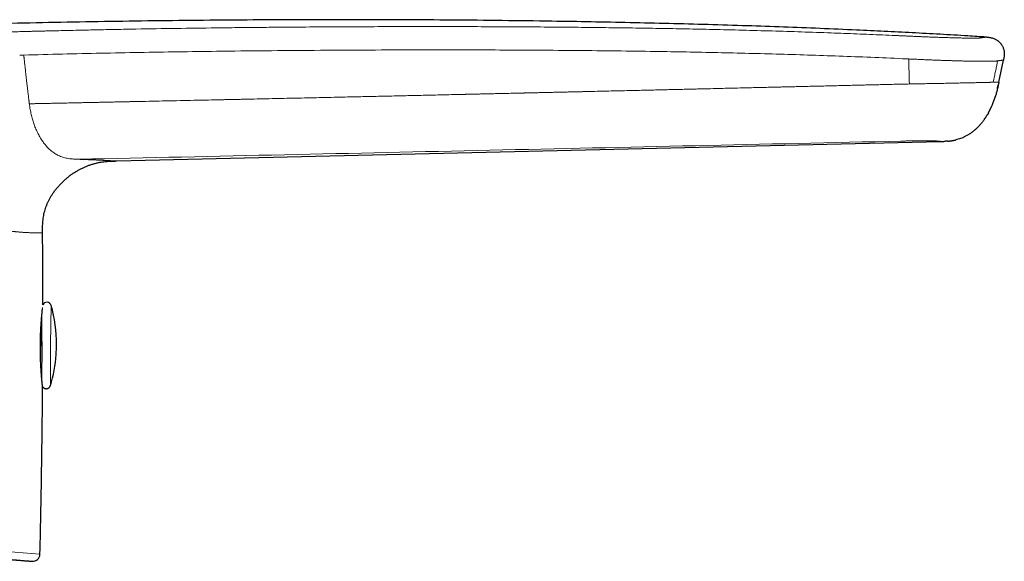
# Model space of a CAD drawing. Header units: millimetres. Extents: x 8 to 761, y 12 to 733.
# Tile 99 of 99: x 680 to 747, y 642 to 679. Entities that reach past the tile are written whole.
import ezdxf

# ---------------------------------------------------------------- set-up
doc = ezdxf.new("R2010")
doc.units = ezdxf.units.MM

msp = doc.modelspace()

# ---------------------------------------------------------------- linework, layer by layer
at = {"color": 252, "linetype": 'Continuous', "lineweight": 0}
for p, q in [((746.196, 678.145), (746.205, 678.145)), ((740.839, 676.642), (740.679, 676.649)), ((743.541, 670.981), (743.525, 670.98)), ((685.24, 669.535), (685.441, 669.564)), ((685.647, 669.585), (685.654, 669.586)), ((681.766, 656.973), (681.796, 659.671)), ((681.763, 656.743), (681.766, 656.973)), ((657.803, 644.421), (681.037, 642.533))]:
    msp.add_line(p, q, dxfattribs=at)
at = {"color": 7, "linetype": 'Continuous', "lineweight": 30}
for p, q in [((746.205, 678.145), (746.198, 678.145)), ((747.039, 675.049), (747.357, 676.568)), ((746.995, 674.838), (746.995, 674.839)), ((746.317, 672.92), (746.251, 672.809)), ((746.317, 672.92), (746.318, 672.922)), ((686.323, 669.616), (743.032, 670.958)), ((743.042, 670.959), (743.03, 670.958)), ((685.24, 669.535), (685.249, 669.537)), ((685.625, 669.584), (685.655, 669.586)), ((681.154, 654.688), (681.177, 656.784)), ((681.216, 654.043), (681.214, 654.075))]:
    msp.add_line(p, q, dxfattribs=at)
for centre, radius, start, end in [((681.509, 659.584), 0.3, 16.79715, 157.18881), ((673.18, 657.07), 9, 359.35556, 16.79715), ((435.51, 656.389), 245.667, 0.07708, 0.60193), ((404.307, 656.298), 276.871, 0.10061, 0.55787), ((673.18, 657.07), 9, 354.9895, 359.35556), ((673.162, 656.82), 9, 342.71297, 356.60859), ((633.906, 654.957), 47.271, 359.39607, 359.62883), ((680.537, 642.545), 0.5, 265.35566, 358.63723)]:
    msp.add_arc(centre, radius, start, end, dxfattribs=at)
at = {"color": 252, "linetype": 'Continuous', "lineweight": 0}
msp.add_arc((567.977, 655.843), 113.791, 359.145, 0.45313, dxfattribs=at)
at = {"color": 7, "linetype": 'Continuous', "lineweight": 30}
for points, knots in [([(746.17, 678.146), (745.748, 678.173), (744.688, 678.241), (742.988, 678.34), (741.072, 678.445), (739.155, 678.542), (737.04, 678.641), (734.728, 678.741), (732.219, 678.838), (729.652, 678.927), (727.024, 679.007), (724.338, 679.079), (721.651, 679.141), (718.965, 679.194), (716.031, 679.243), (712.851, 679.286), (709.423, 679.319), (705.997, 679.339), (702.571, 679.348), (699.146, 679.344), (695.722, 679.329), (692.301, 679.302), (688.884, 679.264), (685.47, 679.213), (682.056, 679.152), (678.645, 679.078), (675.255, 678.993), (671.884, 678.896), (668.53, 678.789), (665.171, 678.671), (661.786, 678.54), (658.379, 678.397), (654.951, 678.242), (651.527, 678.074), (648.106, 677.895), (644.689, 677.703), (641.495, 677.514), (639.44, 677.383), (638.524, 677.325)], [0, 0, 0, 0, 0.011777, 0.029585, 0.047412, 0.065238, 0.083055, 0.106374, 0.129682, 0.152982, 0.177938, 0.202888, 0.227836, 0.252783, 0.277731, 0.309552, 0.341372, 0.373187, 0.404994, 0.43679, 0.468577, 0.500356, 0.532062, 0.563766, 0.595464, 0.627144, 0.658802, 0.689906, 0.721066, 0.752278, 0.783518, 0.8154, 0.847263, 0.879092, 0.91089, 0.942663, 0.974417, 1, 1, 1, 1]), ([(746.196, 678.145), (746.188, 678.146), (746.179, 678.146), (746.167, 678.147), (746.166, 678.147)], [0, 0, 0, 0, 0.908067, 1, 1, 1, 1]), ([(746.205, 678.145), (746.232, 678.143), (746.298, 678.139), (746.402, 678.128), (746.516, 678.107), (746.629, 678.077), (746.732, 678.039), (746.824, 677.994), (746.907, 677.944), (746.986, 677.886), (747.059, 677.823), (747.126, 677.753), (747.187, 677.678), (747.242, 677.598), (747.29, 677.513), (747.33, 677.425), (747.363, 677.334), (747.388, 677.24), (747.405, 677.138), (747.414, 677.029), (747.412, 676.913), (747.4, 676.797), (747.381, 676.682), (747.365, 676.606), (747.357, 676.568)], [0, 0, 0, 0, 0.035461, 0.086235, 0.137017, 0.187791, 0.238514, 0.280797, 0.323102, 0.365413, 0.407718, 0.450027, 0.492339, 0.534651, 0.576958, 0.619262, 0.661569, 0.703874, 0.746164, 0.796901, 0.847675, 0.898432, 0.949199, 1, 1, 1, 1]), ([(747.039, 675.049), (747.021, 674.964), (746.985, 674.792), (746.928, 674.536), (746.863, 674.281), (746.816, 674.11), (746.787, 674.025), (746.787, 674.023)], [0, 0, 0, 0, 0.248553, 0.4971, 0.745646, 0.994214, 1, 1, 1, 1]), ([(746.942, 674.601), (746.942, 674.603), (746.943, 674.608), (746.944, 674.614), (746.945, 674.621), (746.945, 674.628), (746.946, 674.635), (746.946, 674.643), (746.947, 674.65), (746.948, 674.658), (746.948, 674.665), (746.949, 674.672), (746.95, 674.679), (746.951, 674.684), (746.952, 674.689), (746.953, 674.691), (746.953, 674.693), (746.954, 674.695), (746.954, 674.697), (746.956, 674.702), (746.957, 674.709), (746.959, 674.716), (746.962, 674.725), (746.965, 674.735), (746.968, 674.746), (746.972, 674.757), (746.975, 674.768), (746.979, 674.779), (746.982, 674.79), (746.986, 674.802), (746.989, 674.814), (746.992, 674.826), (746.994, 674.834), (746.995, 674.839)], [0, 0, 0, 0, 0.07839, 0.150057, 0.215019, 0.273274, 0.324809, 0.369606, 0.407647, 0.438917, 0.463419, 0.477382, 0.487622, 0.494316, 0.496531, 0.497445, 0.498298, 0.499156, 0.500089, 0.502357, 0.509181, 0.519546, 0.533621, 0.558259, 0.589654, 0.627823, 0.665937, 0.709037, 0.757133, 0.81024, 0.868388, 0.93162, 1, 1, 1, 1]), ([(746.317, 672.92), (746.319, 672.924), (746.323, 672.932), (746.331, 672.946), (746.34, 672.961), (746.349, 672.978), (746.358, 672.995), (746.366, 673.011), (746.375, 673.027), (746.385, 673.046), (746.396, 673.067), (746.411, 673.096), (746.43, 673.133), (746.452, 673.177), (746.474, 673.224), (746.497, 673.272), (746.519, 673.32), (746.543, 673.375), (746.568, 673.434), (746.594, 673.496), (746.614, 673.547), (746.63, 673.589), (746.642, 673.621), (746.65, 673.642), (746.655, 673.656), (746.655, 673.658), (746.655, 673.659), (746.656, 673.66), (746.656, 673.661), (746.657, 673.663), (746.657, 673.664), (746.658, 673.666), (746.659, 673.668), (746.66, 673.67), (746.662, 673.677), (746.666, 673.686), (746.671, 673.699), (746.677, 673.715), (746.685, 673.734), (746.693, 673.756), (746.704, 673.783), (746.715, 673.814), (746.728, 673.849), (746.742, 673.887), (746.756, 673.93), (746.772, 673.975), (746.782, 674.007), (746.787, 674.024)], [0, 0, 0, 0, 0.0331528, 0.061169, 0.0841747, 0.1024595, 0.1166631, 0.1226599, 0.1317744, 0.1414932, 0.1526081, 0.1653097, 0.1887534, 0.2167162, 0.2456428, 0.27805, 0.3097658, 0.339535, 0.3865171, 0.4277617, 0.4633244, 0.493266, 0.5176707, 0.5366829, 0.5506081, 0.5602295, 0.5636201, 0.5661024, 0.5670546, 0.5678665, 0.5686093, 0.5693739, 0.5702442, 0.5712789, 0.5739641, 0.5821711, 0.5944119, 0.6107682, 0.6312599, 0.6558842, 0.6890694, 0.7276087, 0.771475, 0.8206464, 0.8751133, 0.9348852, 1, 1, 1, 1]), ([(745.403, 671.766), (745.406, 671.769), (745.412, 671.774), (745.422, 671.783), (745.431, 671.791), (745.439, 671.799), (745.448, 671.806), (745.455, 671.813), (745.462, 671.82), (745.468, 671.825), (745.474, 671.831), (745.484, 671.84), (745.497, 671.852), (745.512, 671.866), (745.54, 671.893), (745.582, 671.935), (745.639, 671.993), (745.701, 672.06), (745.767, 672.133), (745.828, 672.205), (745.883, 672.273), (745.931, 672.335), (745.977, 672.395), (746.019, 672.453), (746.059, 672.509), (746.094, 672.559), (746.123, 672.602), (746.146, 672.639), (746.169, 672.673), (746.189, 672.705), (746.207, 672.735), (746.224, 672.762), (746.239, 672.787), (746.248, 672.801), (746.252, 672.808)], [0, 0, 0, 0, 0.036396, 0.068413, 0.096047, 0.119317, 0.138276, 0.153048, 0.161548, 0.16812, 0.170859, 0.179188, 0.191162, 0.203366, 0.21793, 0.261502, 0.311124, 0.366794, 0.428374, 0.490238, 0.539725, 0.587342, 0.633094, 0.676985, 0.71902, 0.758932, 0.787456, 0.815353, 0.843206, 0.871588, 0.90103, 0.931997, 0.964882, 1, 1, 1, 1]), ([(745.403, 671.767), (745.401, 671.765), (745.351, 671.718), (745.246, 671.634), (745.088, 671.516), (744.922, 671.409), (744.75, 671.312), (744.579, 671.23), (744.408, 671.162), (744.241, 671.106), (744.127, 671.077), (744.07, 671.062)], [0, 0, 0, 0, 0.005788, 0.135185, 0.264645, 0.394082, 0.523424, 0.652684, 0.768507, 0.884395, 1, 1, 1, 1]), ([(743.028, 670.958), (743.03, 670.958), (743.034, 670.959), (743.042, 670.959), (743.053, 670.959), (743.064, 670.959), (743.075, 670.96), (743.086, 670.96), (743.097, 670.96), (743.107, 670.961), (743.116, 670.961), (743.124, 670.961), (743.132, 670.961), (743.14, 670.962), (743.148, 670.962), (743.155, 670.962), (743.163, 670.962), (743.172, 670.962), (743.183, 670.963), (743.194, 670.963), (743.205, 670.963), (743.215, 670.964), (743.226, 670.964), (743.235, 670.964), (743.244, 670.964), (743.25, 670.964), (743.253, 670.965), (743.255, 670.965)], [0, 0, 0, 0, 0.052675, 0.139179, 0.213266, 0.275021, 0.317178, 0.351056, 0.376987, 0.391657, 0.402966, 0.407813, 0.414778, 0.421807, 0.431215, 0.435934, 0.440854, 0.452315, 0.467143, 0.493274, 0.527312, 0.56956, 0.631291, 0.705174, 0.791254, 0.889538, 1, 1, 1, 1]), ([(743.525, 670.98), (743.476, 670.976), (743.385, 670.969), (743.295, 670.966), (743.255, 670.965)], [0, 0, 0, 0, 0.55029, 1, 1, 1, 1]), ([(743.525, 670.98), (743.528, 670.98), (743.534, 670.98), (743.543, 670.981), (743.552, 670.982), (743.563, 670.983), (743.574, 670.985), (743.586, 670.986), (743.599, 670.988), (743.612, 670.989), (743.625, 670.991), (743.64, 670.992), (743.655, 670.994), (743.67, 670.996), (743.683, 670.998), (743.692, 670.999), (743.704, 671), (743.718, 671.002), (743.735, 671.004), (743.757, 671.007), (743.782, 671.011), (743.807, 671.014), (743.831, 671.018), (743.854, 671.021), (743.877, 671.025), (743.9, 671.029), (743.923, 671.033), (743.948, 671.037), (743.972, 671.042), (743.995, 671.046), (744.016, 671.051), (744.037, 671.055), (744.055, 671.059), (744.065, 671.061), (744.07, 671.062)], [0, 0, 0, 0, 0.069361, 0.133353, 0.191904, 0.244965, 0.29251, 0.334532, 0.371047, 0.398515, 0.421854, 0.441158, 0.456593, 0.468484, 0.473314, 0.477582, 0.481508, 0.487366, 0.493659, 0.502753, 0.51257, 0.524063, 0.538329, 0.555934, 0.577166, 0.602172, 0.631027, 0.668758, 0.711565, 0.759423, 0.812281, 0.870064, 0.932677, 1, 1, 1, 1]), ([(685.654, 669.586), (685.657, 669.586), (685.733, 669.594), (685.883, 669.602), (686.103, 669.611), (686.249, 669.615), (686.323, 669.616)], [0, 0, 0, 0, 0.013772, 0.342518, 0.671247, 1, 1, 1, 1]), ([(681.215, 664.67), (681.215, 664.737), (681.214, 664.87), (681.215, 665.07), (681.222, 665.27), (681.236, 665.47), (681.258, 665.669), (681.291, 665.866), (681.333, 666.061), (681.386, 666.255), (681.448, 666.445), (681.519, 666.631), (681.601, 666.814), (681.691, 666.993), (681.79, 667.167), (681.896, 667.336), (682.019, 667.515), (682.161, 667.701), (682.322, 667.892), (682.493, 668.074), (682.665, 668.243), (682.839, 668.398), (683.012, 668.54), (683.192, 668.675), (683.376, 668.802), (683.565, 668.92), (683.758, 669.029), (683.953, 669.13), (684.154, 669.221), (684.359, 669.303), (684.57, 669.376), (684.785, 669.439), (685.002, 669.491), (685.155, 669.523), (685.234, 669.534), (685.24, 669.535)], [0, 0, 0, 0, 0.028933, 0.057863, 0.086794, 0.115725, 0.144648, 0.173574, 0.202503, 0.231431, 0.260353, 0.289269, 0.318179, 0.347096, 0.376027, 0.404969, 0.433912, 0.470076, 0.506232, 0.542391, 0.578552, 0.610953, 0.643354, 0.675754, 0.708156, 0.740563, 0.772392, 0.804215, 0.83603, 0.867839, 0.90023, 0.932626, 0.965027, 0.997428, 1, 1, 1, 1]), ([(685.24, 669.535), (685.243, 669.536), (685.308, 669.548), (685.437, 669.564), (685.572, 669.58), (685.644, 669.585), (685.654, 669.586)], [0, 0, 0, 0, 0.0222007, 0.4757333, 0.9292182, 1, 1, 1, 1]), ([(681.234, 659.7), (681.234, 660.184), (681.234, 661.644), (681.227, 663.3), (681.216, 664.473), (681.214, 664.67)], [0, 0, 0, 0, 0.292268, 0.880984, 1, 1, 1, 1]), ([(681.214, 654.074), (681.214, 654.076), (681.214, 654.078), (681.212, 654.096), (681.209, 654.121), (681.205, 654.154), (681.201, 654.193), (681.196, 654.24), (681.19, 654.295), (681.184, 654.357), (681.178, 654.423), (681.171, 654.489), (681.166, 654.554), (681.16, 654.617), (681.155, 654.676), (681.15, 654.733), (681.145, 654.79), (681.141, 654.848), (681.135, 654.92), (681.128, 655.007), (681.121, 655.111), (681.113, 655.233), (681.104, 655.376), (681.096, 655.54), (681.087, 655.711), (681.08, 655.888), (681.074, 656.069), (681.069, 656.254), (681.065, 656.441), (681.063, 656.631), (681.062, 656.822), (681.063, 657.013), (681.066, 657.204), (681.07, 657.393), (681.076, 657.58), (681.083, 657.763), (681.091, 657.942), (681.1, 658.116), (681.11, 658.284), (681.12, 658.445), (681.131, 658.598), (681.142, 658.736), (681.152, 658.858), (681.162, 658.967), (681.172, 659.07), (681.181, 659.165), (681.19, 659.253), (681.198, 659.327), (681.205, 659.39), (681.21, 659.431), (681.212, 659.452), (681.212, 659.457)], [0, 0, 0, 0, 0.022377, 0.043897, 0.064575, 0.084416, 0.103424, 0.121598, 0.142303, 0.161801, 0.180087, 0.197159, 0.213013, 0.226709, 0.239341, 0.250907, 0.261858, 0.272869, 0.283949, 0.301459, 0.319066, 0.336778, 0.36111, 0.38566, 0.410355, 0.435038, 0.45971, 0.484375, 0.509037, 0.533702, 0.55837, 0.583048, 0.607743, 0.632462, 0.657208, 0.681975, 0.706749, 0.731521, 0.756282, 0.781026, 0.805752, 0.830538, 0.851393, 0.87244, 0.893684, 0.915132, 0.936787, 0.958652, 0.975807, 0.994206, 1, 1, 1, 1]), ([(681.037, 642.533), (681.06, 643.567), (681.107, 645.636), (681.159, 648.739), (681.196, 651.541), (681.21, 653.31), (681.215, 654.043)], [0, 0, 0, 0, 0.269574, 0.53916, 0.808754, 1, 1, 1, 1]), ([(681.214, 654.075), (681.217, 654.07), (681.225, 654.058), (681.24, 654.039), (681.259, 654.019), (681.28, 654), (681.304, 653.982), (681.329, 653.968), (681.356, 653.955), (681.384, 653.946), (681.413, 653.938), (681.444, 653.934), (681.476, 653.933), (681.507, 653.936), (681.538, 653.941), (681.566, 653.95), (681.593, 653.961), (681.619, 653.974), (681.643, 653.989), (681.664, 654.006), (681.684, 654.024), (681.701, 654.044), (681.716, 654.064), (681.729, 654.084), (681.739, 654.103), (681.747, 654.122), (681.752, 654.136), (681.755, 654.144), (681.756, 654.147)], [0, 0, 0, 0, 0.023783, 0.063795, 0.104755, 0.146337, 0.18833, 0.2306, 0.273062, 0.315658, 0.358347, 0.405326, 0.451315, 0.496269, 0.540272, 0.583379, 0.62562, 0.667006, 0.707528, 0.747156, 0.785835, 0.823468, 0.859896, 0.894839, 0.927834, 0.958258, 0.985688, 1, 1, 1, 1]), ([(657.739, 643.895), (657.917, 643.881), (658.272, 643.852), (658.803, 643.809), (659.333, 643.766), (659.861, 643.723), (660.327, 643.685), (660.732, 643.652), (661.075, 643.625), (661.417, 643.597), (661.762, 643.569), (662.113, 643.54), (662.532, 643.506), (663.015, 643.467), (663.557, 643.423), (664.095, 643.379), (664.628, 643.336), (665.158, 643.293), (665.683, 643.25), (666.114, 643.215), (666.454, 643.188), (666.703, 643.167), (666.95, 643.147), (667.196, 643.127), (667.441, 643.107), (667.73, 643.084), (668.063, 643.057), (668.437, 643.026), (668.817, 642.996), (669.202, 642.964), (669.591, 642.933), (669.976, 642.901), (670.359, 642.87), (670.755, 642.838), (671.16, 642.805), (671.572, 642.772), (671.977, 642.739), (672.374, 642.707), (672.764, 642.675), (673.147, 642.644), (673.521, 642.613), (673.882, 642.584), (674.229, 642.556), (674.563, 642.529), (674.888, 642.502), (675.205, 642.477), (675.513, 642.452), (675.808, 642.428), (676.089, 642.405), (676.357, 642.383), (676.618, 642.362), (676.869, 642.341), (677.121, 642.321), (677.371, 642.301), (677.621, 642.28), (677.861, 642.261), (678.09, 642.242), (678.31, 642.224), (678.52, 642.207), (678.72, 642.191), (678.879, 642.178), (679.002, 642.168), (679.093, 642.161), (679.18, 642.154), (679.265, 642.147), (679.348, 642.14), (679.442, 642.132), (679.547, 642.124), (679.659, 642.115), (679.76, 642.107), (679.852, 642.099), (679.934, 642.092), (680.011, 642.086), (680.082, 642.08), (680.146, 642.075), (680.214, 642.07), (680.283, 642.064), (680.349, 642.059), (680.403, 642.054), (680.445, 642.051), (680.474, 642.049), (680.493, 642.047), (680.495, 642.047), (680.496, 642.047)], [0, 0, 0, 0, 0.014696, 0.029369, 0.044026, 0.058676, 0.073326, 0.082922, 0.092522, 0.10213, 0.111747, 0.121628, 0.131798, 0.147341, 0.162866, 0.178381, 0.193895, 0.209416, 0.224954, 0.240518, 0.248059, 0.255592, 0.263119, 0.27064, 0.278156, 0.285669, 0.297469, 0.309266, 0.321065, 0.333711, 0.346368, 0.35904, 0.371788, 0.384731, 0.399153, 0.413558, 0.427951, 0.44234, 0.456733, 0.471136, 0.485556, 0.5, 0.513732, 0.527441, 0.541132, 0.554813, 0.568487, 0.582163, 0.595063, 0.607974, 0.620901, 0.633794, 0.646481, 0.660619, 0.67474, 0.688851, 0.702958, 0.717068, 0.731187, 0.745323, 0.759481, 0.766735, 0.773982, 0.781224, 0.78846, 0.795691, 0.80292, 0.814274, 0.825626, 0.836978, 0.847118, 0.857263, 0.867417, 0.877582, 0.887505, 0.897126, 0.911833, 0.926524, 0.941206, 0.955888, 0.970576, 0.985277, 1, 1, 1, 1])]:
    msp.add_open_spline(points, degree=3, knots=knots, dxfattribs=at)
at = {"color": 252, "linetype": 'Continuous', "lineweight": 0}
for points, knots in [([(638.505, 677.325), (638.507, 677.325), (638.51, 677.325), (638.531, 677.325), (638.564, 677.325), (638.61, 677.326), (638.669, 677.326), (638.739, 677.327), (638.82, 677.328), (638.91, 677.329), (639.012, 677.33), (639.126, 677.331), (639.253, 677.332), (639.395, 677.333), (639.552, 677.335), (639.723, 677.336), (639.906, 677.337), (640.102, 677.339), (640.306, 677.34), (640.517, 677.342), (640.734, 677.343), (640.961, 677.345), (641.198, 677.346), (641.45, 677.347), (641.717, 677.349), (642.002, 677.35), (642.299, 677.351), (642.608, 677.352), (642.929, 677.353), (643.254, 677.354), (643.582, 677.355), (643.911, 677.356), (644.249, 677.356), (644.596, 677.356), (644.958, 677.356), (645.334, 677.356), (645.724, 677.356), (646.122, 677.355), (646.527, 677.355), (646.938, 677.354), (647.349, 677.353), (647.759, 677.353), (648.166, 677.352), (648.58, 677.351), (649.001, 677.35), (649.437, 677.349), (649.889, 677.349), (650.357, 677.348), (650.833, 677.348), (651.315, 677.347), (651.804, 677.347), (652.291, 677.348), (652.771, 677.348), (653.243, 677.35), (653.715, 677.351), (654.187, 677.353), (654.67, 677.356), (655.164, 677.36), (655.669, 677.365), (656.177, 677.37), (656.687, 677.377), (657.198, 677.384), (657.7, 677.393), (658.192, 677.402), (658.673, 677.412), (659.156, 677.424), (659.638, 677.436), (660.13, 677.45), (660.629, 677.465), (661.135, 677.482), (661.637, 677.5), (662.137, 677.52), (662.633, 677.541), (663.117, 677.562), (663.588, 677.585), (664.048, 677.608), (664.504, 677.632), (664.958, 677.658), (665.378, 677.682), (665.765, 677.706), (666.12, 677.729), (666.473, 677.752), (666.824, 677.776), (667.174, 677.801), (667.522, 677.826), (667.857, 677.851), (668.123, 677.872), (668.323, 677.888), (668.472, 677.899), (668.627, 677.912), (668.788, 677.925), (668.954, 677.939), (669.111, 677.952), (669.255, 677.964), (669.386, 677.974), (669.52, 677.986), (669.626, 677.995), (669.699, 678.001), (669.735, 678.004), (669.767, 678.006), (669.799, 678.009), (669.832, 678.012), (669.867, 678.015), (669.902, 678.018), (669.938, 678.021), (669.974, 678.024), (670.01, 678.027), (670.045, 678.03), (670.081, 678.033), (670.141, 678.038), (670.223, 678.044), (670.323, 678.053), (670.415, 678.06), (670.484, 678.066), (670.534, 678.07), (670.573, 678.073), (670.621, 678.077), (670.678, 678.081), (670.74, 678.086), (670.802, 678.091), (670.895, 678.098), (671.02, 678.107), (671.175, 678.119), (671.329, 678.13), (671.48, 678.141), (671.696, 678.156), (671.981, 678.175), (672.34, 678.199), (672.705, 678.222), (673.099, 678.246), (673.52, 678.271), (673.974, 678.296), (674.433, 678.321), (674.892, 678.344), (675.35, 678.367), (675.741, 678.385), (676.065, 678.4), (676.32, 678.411), (676.57, 678.421), (676.816, 678.431), (677.057, 678.441), (677.3, 678.45), (677.529, 678.458), (677.748, 678.466), (677.952, 678.473), (678.16, 678.479), (678.372, 678.486), (678.587, 678.493), (678.798, 678.499), (679.004, 678.505), (679.209, 678.511), (679.425, 678.517), (679.654, 678.523), (679.887, 678.53), (680.123, 678.536), (680.296, 678.54), (680.411, 678.543), (680.467, 678.545), (680.522, 678.546), (680.579, 678.547), (680.631, 678.549), (680.671, 678.55), (680.711, 678.551), (680.762, 678.552), (680.836, 678.554), (680.927, 678.556), (681.034, 678.559), (681.158, 678.562), (681.298, 678.565), (681.451, 678.569), (681.598, 678.572), (681.731, 678.576), (681.85, 678.578), (681.962, 678.581), (682.069, 678.584), (682.353, 678.59), (682.83, 678.601), (683.504, 678.616), (684.194, 678.631), (684.884, 678.646), (685.574, 678.66), (686.264, 678.674), (686.955, 678.687), (688.336, 678.712), (690.41, 678.745), (692.494, 678.774), (693.9, 678.791), (694.624, 678.799), (695.349, 678.807), (696.075, 678.814), (696.8, 678.821), (697.976, 678.831), (699.604, 678.844), (701.687, 678.856), (703.776, 678.865), (705.873, 678.87), (707.976, 678.872), (710.086, 678.87), (712.199, 678.863), (714.239, 678.853), (716.199, 678.839), (718.078, 678.821), (719.949, 678.8), (721.81, 678.775), (723.663, 678.746), (725.506, 678.712), (727.415, 678.672), (729.388, 678.625), (731.428, 678.569), (733.46, 678.507), (735.406, 678.44), (737.264, 678.37), (738.738, 678.309), (739.644, 678.269), (739.991, 678.254), (740.082, 678.25), (740.179, 678.245), (740.277, 678.241), (740.377, 678.236), (740.478, 678.232), (740.58, 678.227), (740.66, 678.223), (740.721, 678.221), (740.764, 678.219), (740.804, 678.217), (740.842, 678.215), (740.877, 678.213), (740.919, 678.212), (741.001, 678.208), (741.12, 678.202), (741.252, 678.196), (741.364, 678.191), (741.457, 678.187), (741.546, 678.183), (741.63, 678.18), (741.753, 678.174), (741.913, 678.167), (742.108, 678.159), (742.294, 678.152), (742.475, 678.145), (742.655, 678.139), (742.836, 678.132), (743.031, 678.126), (743.237, 678.119), (743.451, 678.113), (743.662, 678.106), (743.871, 678.101), (744.076, 678.095), (744.266, 678.091), (744.44, 678.087), (744.595, 678.083), (744.738, 678.08), (744.871, 678.078), (744.996, 678.076), (745.111, 678.075), (745.215, 678.074), (745.311, 678.074), (745.398, 678.074), (745.476, 678.075), (745.533, 678.076), (745.573, 678.077), (745.601, 678.078), (745.627, 678.079), (745.651, 678.08), (745.674, 678.081), (745.695, 678.083), (745.718, 678.084), (745.741, 678.087), (745.766, 678.089), (745.789, 678.092), (745.81, 678.094), (745.828, 678.097), (745.842, 678.099), (745.856, 678.101), (745.87, 678.104), (745.884, 678.106), (745.897, 678.108), (745.91, 678.11), (745.923, 678.112), (745.937, 678.114), (745.95, 678.116), (745.969, 678.119), (745.992, 678.122), (746.019, 678.126), (746.043, 678.129), (746.064, 678.132), (746.093, 678.136), (746.123, 678.141), (746.15, 678.144), (746.164, 678.146), (746.166, 678.146), (746.166, 678.147)], [0, 0, 0, 0, 0.004083, 0.008141, 0.012178, 0.016196, 0.020196, 0.024183, 0.027931, 0.031672, 0.035407, 0.039138, 0.042869, 0.046829, 0.050793, 0.054763, 0.058743, 0.062734, 0.066736, 0.0705, 0.074254, 0.077999, 0.081737, 0.085472, 0.08942, 0.093384, 0.097366, 0.10137, 0.105399, 0.10942, 0.1132, 0.116983, 0.120771, 0.124568, 0.128374, 0.132389, 0.136393, 0.14039, 0.144381, 0.148369, 0.152356, 0.156117, 0.159882, 0.163651, 0.167428, 0.171214, 0.175262, 0.179322, 0.183396, 0.187487, 0.191596, 0.195742, 0.199639, 0.20351, 0.207357, 0.211181, 0.214985, 0.219014, 0.223039, 0.227064, 0.231091, 0.235122, 0.239139, 0.242914, 0.246687, 0.25046, 0.254236, 0.258016, 0.262005, 0.265975, 0.26993, 0.273872, 0.277804, 0.281728, 0.285423, 0.289116, 0.292808, 0.296502, 0.3002, 0.303146, 0.306097, 0.309054, 0.312018, 0.31499, 0.317972, 0.320964, 0.323683, 0.324943, 0.326259, 0.327631, 0.329061, 0.330547, 0.332091, 0.333267, 0.334425, 0.335633, 0.336907, 0.3373, 0.33759, 0.33788, 0.33817, 0.33846, 0.338784, 0.339108, 0.339432, 0.339755, 0.340079, 0.340402, 0.340726, 0.341049, 0.342034, 0.342938, 0.343761, 0.344503, 0.34481, 0.345101, 0.345537, 0.346083, 0.34663, 0.347177, 0.347723, 0.349089, 0.350456, 0.351795, 0.353082, 0.354385, 0.357347, 0.360386, 0.363503, 0.366553, 0.370231, 0.373965, 0.377741, 0.381481, 0.385176, 0.388829, 0.390912, 0.392951, 0.394948, 0.396901, 0.398813, 0.400689, 0.402663, 0.404244, 0.405854, 0.40749, 0.409155, 0.410847, 0.412567, 0.414119, 0.415699, 0.417388, 0.419188, 0.421098, 0.42287, 0.424727, 0.425155, 0.425588, 0.426025, 0.426467, 0.426913, 0.427253, 0.42741, 0.42786, 0.42844, 0.42915, 0.429991, 0.430961, 0.432063, 0.433294, 0.434537, 0.435519, 0.436437, 0.437316, 0.438156, 0.438957, 0.443977, 0.449381, 0.454786, 0.460192, 0.4656, 0.471008, 0.476418, 0.481829, 0.503482, 0.525152, 0.53083, 0.53651, 0.542191, 0.547873, 0.553556, 0.559241, 0.575509, 0.591831, 0.608207, 0.624638, 0.641122, 0.657661, 0.674253, 0.690823, 0.705626, 0.720361, 0.735027, 0.749625, 0.764154, 0.778615, 0.79301, 0.809064, 0.825068, 0.841022, 0.856926, 0.870881, 0.884799, 0.891645, 0.892247, 0.892974, 0.893781, 0.894544, 0.895263, 0.896139, 0.896939, 0.897663, 0.898026, 0.898367, 0.898686, 0.898982, 0.899255, 0.899519, 0.899976, 0.901186, 0.902327, 0.9031, 0.903839, 0.904542, 0.905211, 0.905846, 0.907485, 0.909064, 0.910585, 0.912065, 0.913578, 0.91514, 0.916753, 0.918701, 0.920672, 0.922669, 0.924697, 0.926757, 0.928855, 0.930641, 0.932349, 0.933979, 0.935578, 0.937173, 0.938733, 0.940262, 0.941787, 0.943319, 0.944861, 0.946426, 0.947146, 0.947874, 0.948613, 0.949362, 0.950122, 0.950892, 0.951674, 0.952782, 0.953978, 0.955261, 0.956631, 0.95777, 0.958766, 0.959749, 0.960851, 0.96201, 0.963069, 0.964127, 0.965204, 0.966334, 0.967449, 0.968547, 0.971227, 0.973809, 0.976294, 0.978734, 0.981321, 0.987074, 0.9928, 0.998499, 1, 1, 1, 1]), ([(740.679, 676.649), (739.95, 676.681), (738.496, 676.746), (736.319, 676.83), (734.148, 676.905), (731.984, 676.971), (729.827, 677.03), (727.676, 677.08), (725.53, 677.123), (723.207, 677.163), (720.708, 677.198), (718.032, 677.226), (715.362, 677.246), (712.698, 677.259), (709.798, 677.266), (706.661, 677.265), (703.288, 677.256), (699.918, 677.237), (696.549, 677.21), (693.421, 677.174), (690.533, 677.134), (687.884, 677.089), (685.233, 677.038), (682.578, 676.979), (680.807, 676.934), (679.921, 676.911)], [0, 0, 0, 0, 0.036032, 0.071926, 0.107695, 0.143345, 0.178883, 0.214314, 0.249645, 0.284881, 0.329054, 0.373101, 0.417035, 0.46087, 0.504621, 0.560202, 0.615695, 0.671126, 0.726525, 0.781918, 0.825454, 0.869018, 0.912621, 0.956277, 1, 1, 1, 1]), ([(679.921, 676.911), (679.874, 676.91), (679.781, 676.908), (679.688, 676.906), (679.641, 676.904)], [0, 0, 0, 0, 0.499913, 1, 1, 1, 1]), ([(680.305, 673.554), (680.305, 673.558), (680.304, 673.567), (680.301, 673.586), (680.298, 673.614), (680.293, 673.651), (680.287, 673.698), (680.28, 673.756), (680.272, 673.823), (680.263, 673.898), (680.253, 673.981), (680.242, 674.07), (680.23, 674.17), (680.217, 674.28), (680.204, 674.393), (680.191, 674.505), (680.177, 674.618), (680.163, 674.739), (680.148, 674.869), (680.129, 675.032), (680.107, 675.224), (680.082, 675.437), (680.059, 675.64), (680.039, 675.82), (680.022, 675.975), (680.007, 676.109), (679.993, 676.233), (679.98, 676.351), (679.968, 676.464), (679.957, 676.569), (679.947, 676.66), (679.939, 676.738), (679.932, 676.801), (679.927, 676.851), (679.923, 676.886), (679.921, 676.904), (679.921, 676.911)], [0, 0, 0, 0, 0.002881, 0.008479, 0.016829, 0.027985, 0.042021, 0.05903, 0.079128, 0.102457, 0.12624, 0.152892, 0.182574, 0.215469, 0.251785, 0.282872, 0.316343, 0.352336, 0.391003, 0.432509, 0.498531, 0.56221, 0.622924, 0.680159, 0.722408, 0.762073, 0.799009, 0.833094, 0.868239, 0.89945, 0.926631, 0.949706, 0.968619, 0.983324, 0.993791, 1, 1, 1, 1]), ([(746.958, 676.511), (746.947, 676.509), (746.926, 676.506), (746.887, 676.501), (746.84, 676.497), (746.781, 676.493), (746.711, 676.489), (746.63, 676.486), (746.538, 676.483), (746.434, 676.481), (746.309, 676.48), (746.159, 676.479), (745.982, 676.479), (745.79, 676.48), (745.586, 676.482), (745.371, 676.485), (745.146, 676.489), (744.911, 676.494), (744.667, 676.499), (744.415, 676.505), (744.154, 676.513), (743.884, 676.52), (743.606, 676.529), (743.32, 676.539), (743.027, 676.549), (742.727, 676.56), (742.422, 676.572), (742.112, 676.585), (741.797, 676.599), (741.479, 676.613), (741.159, 676.627), (740.945, 676.637), (740.839, 676.642)], [0, 0, 0, 0, 0.028213, 0.056399, 0.084562, 0.112712, 0.140868, 0.168518, 0.196139, 0.223726, 0.25129, 0.287077, 0.322881, 0.358713, 0.394564, 0.430419, 0.466254, 0.502042, 0.537773, 0.573455, 0.609104, 0.644736, 0.680371, 0.716002, 0.751612, 0.787185, 0.822711, 0.858192, 0.893625, 0.929051, 0.964514, 1, 1, 1, 1]), ([(740.839, 676.642), (740.845, 676.355), (740.858, 675.78), (740.871, 675.206), (740.878, 674.919)], [0, 0, 0, 0, 0.499996, 1, 1, 1, 1]), ([(746.958, 676.511), (746.949, 676.471), (746.931, 676.387), (746.903, 676.255), (746.873, 676.112), (746.841, 675.958), (746.806, 675.794), (746.77, 675.62), (746.731, 675.436), (746.691, 675.242), (746.663, 675.109), (746.649, 675.041)], [0, 0, 0, 0, 0.082095, 0.171731, 0.26891, 0.373633, 0.4859, 0.603507, 0.728392, 0.860557, 1, 1, 1, 1]), ([(747.357, 676.568), (747.356, 676.568), (747.354, 676.568), (747.335, 676.565), (747.304, 676.561), (747.263, 676.555), (747.214, 676.548), (747.161, 676.541), (747.1, 676.532), (747.034, 676.522), (746.983, 676.515), (746.958, 676.511)], [0, 0, 0, 0, 0.125058, 0.25014, 0.375219, 0.500266, 0.600263, 0.700212, 0.80013, 0.900069, 1, 1, 1, 1]), ([(746.649, 675.041), (746.64, 675.04), (746.622, 675.04), (746.591, 675.038), (746.553, 675.037), (746.506, 675.035), (746.45, 675.033), (746.384, 675.031), (746.308, 675.028), (746.221, 675.026), (746.124, 675.023), (746.016, 675.021), (745.897, 675.018), (745.769, 675.015), (745.633, 675.013), (745.489, 675.01), (745.338, 675.007), (745.181, 675.003), (745.017, 675), (744.846, 674.996), (744.667, 674.993), (744.481, 674.989), (744.288, 674.984), (744.089, 674.98), (743.885, 674.976), (743.678, 674.971), (743.465, 674.967), (743.248, 674.962), (743.025, 674.958), (742.795, 674.954), (742.56, 674.949), (742.322, 674.945), (742.08, 674.941), (741.838, 674.936), (741.597, 674.932), (741.357, 674.928), (741.117, 674.923), (740.957, 674.92), (740.878, 674.919)], [0, 0, 0, 0, 0.024931, 0.050215, 0.075837, 0.101793, 0.128058, 0.154133, 0.180475, 0.207072, 0.233907, 0.261453, 0.289205, 0.317156, 0.3453, 0.373621, 0.401596, 0.429709, 0.457939, 0.486264, 0.515181, 0.544157, 0.573176, 0.602225, 0.631296, 0.659862, 0.688425, 0.716963, 0.74546, 0.774419, 0.803297, 0.832073, 0.860738, 0.889292, 0.917211, 0.944977, 0.972574, 1, 1, 1, 1]), ([(746.649, 675.041), (746.68, 675.041), (746.742, 675.041), (746.821, 675.042), (746.888, 675.043), (746.943, 675.044), (746.986, 675.045), (747.016, 675.047), (747.035, 675.048), (747.038, 675.049), (747.039, 675.049)], [0, 0, 0, 0, 0.124751, 0.249601, 0.374537, 0.499545, 0.624609, 0.749716, 0.874851, 1, 1, 1, 1]), ([(740.422, 674.909), (740.261, 674.905), (739.942, 674.898), (739.467, 674.886), (739.004, 674.875), (738.551, 674.864), (738.11, 674.854), (737.654, 674.843), (737.184, 674.832), (736.702, 674.82), (736.233, 674.809), (735.773, 674.798), (735.321, 674.787), (734.877, 674.777), (734.444, 674.767), (734.02, 674.757), (733.606, 674.747), (733.199, 674.737), (732.841, 674.729), (732.606, 674.723), (732.492, 674.721), (732.457, 674.72), (732.422, 674.719), (732.387, 674.718), (732.346, 674.717), (732.225, 674.714), (732.025, 674.71), (731.684, 674.701), (731.281, 674.692), (730.789, 674.68), (730.279, 674.668), (729.75, 674.656), (729.174, 674.642), (728.548, 674.627), (727.87, 674.611), (727.196, 674.595), (726.695, 674.584), (726.365, 674.576), (726.205, 674.572), (726.043, 674.568), (725.88, 674.564), (725.715, 674.561), (725.548, 674.557), (725.279, 674.55), (724.904, 674.542), (724.437, 674.531), (723.977, 674.52), (723.523, 674.509), (723.06, 674.498), (722.555, 674.487), (722.007, 674.474), (721.416, 674.46), (720.81, 674.446), (720.19, 674.432), (719.557, 674.417), (719.092, 674.406), (718.803, 674.4), (718.703, 674.397), (718.612, 674.395), (718.527, 674.393), (718.441, 674.391), (718.313, 674.388), (718.142, 674.384), (717.912, 674.379), (717.661, 674.373), (717.389, 674.367), (717.102, 674.36), (716.799, 674.353), (716.48, 674.346), (716.152, 674.338), (715.815, 674.331), (715.495, 674.323), (715.192, 674.316), (714.92, 674.31), (714.731, 674.306), (714.62, 674.303), (714.578, 674.302), (714.529, 674.301), (714.48, 674.3), (714.431, 674.299), (714.383, 674.298), (714.261, 674.295), (714.069, 674.291), (713.81, 674.285), (713.56, 674.279), (713.32, 674.274), (713.08, 674.268), (712.843, 674.263), (712.608, 674.257), (712.385, 674.252), (712.174, 674.248), (711.975, 674.243), (711.787, 674.239), (711.611, 674.235), (711.449, 674.231), (711.301, 674.228), (711.166, 674.225), (711.041, 674.222), (710.928, 674.219), (710.825, 674.217), (710.733, 674.215), (710.654, 674.213), (710.588, 674.212), (710.534, 674.21), (710.488, 674.209), (710.45, 674.209), (710.421, 674.208), (710.399, 674.207), (710.387, 674.207), (710.381, 674.207), (710.379, 674.207), (710.374, 674.207), (710.366, 674.207), (710.354, 674.206), (710.342, 674.206), (710.33, 674.206), (710.318, 674.206), (710.306, 674.205), (710.276, 674.205), (710.211, 674.203), (710.079, 674.2), (709.845, 674.195), (709.427, 674.185), (708.684, 674.168), (707.715, 674.146), (706.622, 674.121), (705.512, 674.096), (704.344, 674.07), (703.116, 674.043), (701.757, 674.013), (700.264, 673.98), (698.636, 673.944), (697.008, 673.909), (695.825, 673.883), (695.091, 673.867), (694.809, 673.861), (694.533, 673.855), (694.256, 673.849), (693.977, 673.843), (693.698, 673.837), (693.253, 673.828), (692.639, 673.815), (691.805, 673.797), (690.911, 673.778), (689.957, 673.758), (689.012, 673.738), (688.249, 673.722), (687.795, 673.712), (687.629, 673.709), (687.577, 673.707), (687.514, 673.706), (687.448, 673.705), (687.318, 673.702), (687.083, 673.697), (686.744, 673.69), (686.37, 673.682), (686.007, 673.674), (685.655, 673.667), (685.314, 673.66), (684.984, 673.653), (684.666, 673.646), (684.358, 673.64), (684.062, 673.633), (683.776, 673.628), (683.502, 673.622), (683.244, 673.616), (683.001, 673.611), (682.774, 673.606), (682.557, 673.602), (682.349, 673.597), (682.148, 673.593), (681.953, 673.589), (681.764, 673.585), (681.588, 673.581), (681.422, 673.578), (681.269, 673.574), (681.128, 673.571), (680.999, 673.569), (680.882, 673.566), (680.771, 673.564), (680.668, 673.562), (680.574, 673.56), (680.494, 673.558), (680.429, 673.556), (680.378, 673.555), (680.341, 673.555), (680.319, 673.554), (680.309, 673.554), (680.306, 673.554), (680.305, 673.554), (680.305, 673.554)], [0, 0, 0, 0, 0.0080613, 0.0159602, 0.0236817, 0.0312164, 0.0385689, 0.0457462, 0.0539893, 0.0620097, 0.0698186, 0.0774272, 0.0849962, 0.0923803, 0.0995913, 0.1066412, 0.1135419, 0.1203051, 0.1269424, 0.1314444, 0.1320301, 0.132615, 0.133199, 0.1337822, 0.1343734, 0.1352388, 0.1398299, 0.1443485, 0.1522522, 0.159967, 0.1689403, 0.1777222, 0.1863505, 0.1977313, 0.208989, 0.2201959, 0.2313732, 0.2340106, 0.2366749, 0.2393664, 0.2420854, 0.2448319, 0.2476062, 0.2504085, 0.2582591, 0.266322, 0.2737006, 0.2812487, 0.288966, 0.2968521, 0.3064596, 0.316304, 0.3263832, 0.3366948, 0.3472359, 0.3580027, 0.3599165, 0.3616161, 0.3630184, 0.3644378, 0.3658742, 0.3673275, 0.3708207, 0.3744087, 0.3788037, 0.3833333, 0.3879976, 0.3931444, 0.3984458, 0.4039015, 0.4095113, 0.4152747, 0.4199004, 0.4246199, 0.4288504, 0.4293298, 0.4301346, 0.4309564, 0.4317734, 0.4325855, 0.4333929, 0.4341954, 0.4386638, 0.442976, 0.4471317, 0.4511306, 0.4549723, 0.459074, 0.4629795, 0.4666886, 0.4702013, 0.4735176, 0.4766375, 0.4795611, 0.4822886, 0.4847185, 0.4869685, 0.4890389, 0.4909298, 0.4926414, 0.4941739, 0.4955274, 0.4965652, 0.4974661, 0.4982304, 0.4988582, 0.4993493, 0.4997041, 0.4999224, 0.4999804, 0.5000015, 0.5000043, 0.5002044, 0.5004044, 0.5006044, 0.5008044, 0.5010044, 0.5012044, 0.5014044, 0.5025041, 0.5044669, 0.507969, 0.5142125, 0.5253259, 0.5450519, 0.5625306, 0.5798883, 0.6004164, 0.6208229, 0.6411349, 0.668237, 0.6952797, 0.7223259, 0.7494444, 0.7543172, 0.7589068, 0.7635012, 0.7681113, 0.7727377, 0.7773806, 0.7820404, 0.7949428, 0.8079736, 0.8236531, 0.839513, 0.855552, 0.870803, 0.8775615, 0.8781576, 0.8790849, 0.8801904, 0.881291, 0.8823867, 0.8866439, 0.8930401, 0.8992557, 0.9052895, 0.9111408, 0.9168086, 0.9222923, 0.9275911, 0.9327047, 0.9376324, 0.9423739, 0.9469289, 0.9512972, 0.9552445, 0.9590254, 0.9626397, 0.9660874, 0.9693683, 0.9726858, 0.9758131, 0.9787504, 0.9814975, 0.9840545, 0.9863807, 0.9885235, 0.990483, 0.9922591, 0.9940548, 0.995614, 0.9969365, 0.9980223, 0.9988715, 0.9994842, 0.9998603, 0.9999597, 0.9999955, 1, 1, 1, 1]), ([(740.878, 674.919), (740.801, 674.917), (740.65, 674.914), (740.498, 674.911), (740.422, 674.909)], [0, 0, 0, 0, 0.501913, 1, 1, 1, 1]), ([(683.715, 669.734), (683.692, 669.734), (683.645, 669.736), (683.564, 669.739), (683.476, 669.743), (683.382, 669.748), (683.256, 669.757), (683.098, 669.772), (682.92, 669.798), (682.756, 669.833), (682.604, 669.876), (682.459, 669.928), (682.321, 669.988), (682.189, 670.055), (682.065, 670.13), (681.947, 670.211), (681.835, 670.297), (681.729, 670.387), (681.63, 670.48), (681.537, 670.575), (681.45, 670.672), (681.368, 670.771), (681.29, 670.871), (681.208, 670.986), (681.121, 671.117), (681.032, 671.266), (680.948, 671.417), (680.87, 671.571), (680.796, 671.73), (680.727, 671.894), (680.665, 672.052), (680.611, 672.203), (680.564, 672.348), (680.519, 672.498), (680.475, 672.656), (680.434, 672.82), (680.396, 672.991), (680.362, 673.171), (680.331, 673.359), (680.314, 673.488), (680.305, 673.554)], [0, 0, 0, 0, 0.021549, 0.042867, 0.063938, 0.084778, 0.105389, 0.145137, 0.183876, 0.218199, 0.251647, 0.284194, 0.315808, 0.346467, 0.376148, 0.404824, 0.432467, 0.459049, 0.48454, 0.508973, 0.53243, 0.554991, 0.576741, 0.597768, 0.626724, 0.654637, 0.681757, 0.708334, 0.734621, 0.760872, 0.787346, 0.808419, 0.829905, 0.851922, 0.874594, 0.898044, 0.921949, 0.94683, 0.972804, 1, 1, 1, 1]), ([(740.293, 670.985), (730.863, 670.775), (712.004, 670.354), (693.145, 669.94), (683.715, 669.733)], [0, 0, 0, 0, 0.499999, 1, 1, 1, 1]), ([(742.676, 670.999), (742.67, 670.999), (742.657, 671.001), (742.626, 671.002), (742.587, 671.004), (742.538, 671.005), (742.48, 671.006), (742.41, 671.007), (742.327, 671.008), (742.229, 671.008), (742.122, 671.008), (742.004, 671.008), (741.88, 671.008), (741.752, 671.007), (741.622, 671.006), (741.515, 671.005), (741.438, 671.004), (741.39, 671.004), (741.342, 671.003), (741.294, 671.003), (741.244, 671.002), (741.195, 671.001), (741.127, 671), (741.04, 670.999), (740.954, 670.998), (740.889, 670.997), (740.845, 670.996), (740.796, 670.995), (740.711, 670.994), (740.592, 670.991), (740.443, 670.988), (740.343, 670.986), (740.293, 670.985)], [0, 0, 0, 0, 0.04101, 0.082008, 0.123159, 0.16463, 0.206583, 0.249174, 0.298769, 0.348326, 0.398069, 0.448223, 0.499005, 0.546315, 0.593179, 0.639774, 0.655436, 0.671095, 0.686757, 0.702428, 0.718116, 0.733828, 0.749569, 0.781673, 0.814226, 0.827153, 0.840164, 0.853262, 0.871359, 0.914457, 0.957277, 1, 1, 1, 1]), ([(743.03, 670.958), (743.029, 670.958), (743.027, 670.959), (743.013, 670.96), (742.995, 670.962), (742.976, 670.964), (742.96, 670.966), (742.943, 670.968), (742.924, 670.97), (742.905, 670.973), (742.888, 670.975), (742.872, 670.976), (742.855, 670.978), (742.838, 670.98), (742.82, 670.982), (742.802, 670.984), (742.784, 670.986), (742.767, 670.988), (742.754, 670.99), (742.743, 670.991), (742.737, 670.992), (742.73, 670.993), (742.724, 670.993), (742.716, 670.994), (742.708, 670.995), (742.699, 670.996), (742.69, 670.997), (742.683, 670.998), (742.678, 670.999), (742.676, 670.999)], [0, 0, 0, 0, 0.112423, 0.224897, 0.337443, 0.390531, 0.443641, 0.496775, 0.549056, 0.598051, 0.63291, 0.667656, 0.702289, 0.73681, 0.771219, 0.803095, 0.834084, 0.861546, 0.889692, 0.899077, 0.910074, 0.920536, 0.930463, 0.939855, 0.955296, 0.969031, 0.98106, 0.991383, 1, 1, 1, 1]), ([(686.323, 669.616), (686.321, 669.616), (686.319, 669.617), (686.298, 669.617), (686.266, 669.619), (686.221, 669.621), (686.163, 669.624), (686.094, 669.627), (686.015, 669.631), (685.926, 669.635), (685.826, 669.64), (685.716, 669.645), (685.615, 669.65), (685.529, 669.654), (685.464, 669.657), (685.396, 669.66), (685.325, 669.663), (685.252, 669.666), (685.177, 669.67), (685.096, 669.674), (685.01, 669.677), (684.919, 669.682), (684.824, 669.686), (684.729, 669.69), (684.626, 669.695), (684.513, 669.7), (684.387, 669.705), (684.26, 669.71), (684.135, 669.716), (684.015, 669.721), (683.923, 669.725), (683.852, 669.728), (683.804, 669.73), (683.758, 669.732), (683.729, 669.733), (683.715, 669.733)], [0, 0, 0, 0, 0.048777, 0.097838, 0.147168, 0.196522, 0.245891, 0.294933, 0.340973, 0.387013, 0.433071, 0.479166, 0.525317, 0.547686, 0.570039, 0.592378, 0.614705, 0.637024, 0.659335, 0.681641, 0.706174, 0.730707, 0.755242, 0.779435, 0.80238, 0.831059, 0.859739, 0.888426, 0.916074, 0.940079, 0.963764, 0.972875, 0.982976, 0.992054, 1, 1, 1, 1]), ([(681.215, 664.67), (681.214, 664.67), (681.213, 664.67), (681.201, 664.67), (681.182, 664.67), (681.156, 664.67), (681.128, 664.67), (681.101, 664.669), (681.075, 664.669), (681.048, 664.668), (681.018, 664.667), (680.985, 664.666), (680.935, 664.665), (680.864, 664.665), (680.768, 664.665), (680.673, 664.667), (680.583, 664.669), (680.505, 664.671), (680.448, 664.673), (680.416, 664.674), (680.405, 664.674), (680.395, 664.675), (680.385, 664.675), (680.374, 664.676), (680.337, 664.677), (680.273, 664.679), (680.179, 664.684), (680.084, 664.689), (679.988, 664.694), (679.892, 664.701), (679.796, 664.708), (679.7, 664.715), (679.604, 664.723), (679.508, 664.732), (679.435, 664.739), (679.387, 664.743), (679.363, 664.746), (679.338, 664.748), (679.311, 664.751), (679.247, 664.758), (679.141, 664.77), (678.991, 664.789), (678.833, 664.811), (678.674, 664.834), (678.515, 664.859), (678.355, 664.886), (678.195, 664.915), (678.036, 664.945), (677.928, 664.967), (677.875, 664.978)], [0, 0, 0, 0, 0.034558, 0.068205, 0.100935, 0.132745, 0.163631, 0.183352, 0.202676, 0.221602, 0.240129, 0.259482, 0.280144, 0.321406, 0.362579, 0.403652, 0.430702, 0.4577, 0.481415, 0.484517, 0.487619, 0.49072, 0.49382, 0.496919, 0.500018, 0.526674, 0.552484, 0.57745, 0.601575, 0.624862, 0.647315, 0.668937, 0.690275, 0.710746, 0.730354, 0.735387, 0.74036, 0.745274, 0.750153, 0.756911, 0.783126, 0.812684, 0.841534, 0.869678, 0.897122, 0.92387, 0.949929, 0.975304, 1, 1, 1, 1]), ([(681.137, 654.88), (681.133, 654.924), (681.127, 655.013), (681.116, 655.156), (681.107, 655.307), (681.098, 655.464), (681.089, 655.626), (681.082, 655.795), (681.075, 655.968), (681.069, 656.146), (681.065, 656.325), (681.062, 656.506), (681.061, 656.689), (681.061, 656.874), (681.062, 657.059), (681.065, 657.243), (681.069, 657.424), (681.074, 657.603), (681.081, 657.779), (681.089, 657.951), (681.098, 658.119), (681.107, 658.28), (681.117, 658.435), (681.128, 658.583), (681.14, 658.725), (681.151, 658.858), (681.162, 658.983), (681.173, 659.098), (681.184, 659.203), (681.194, 659.298), (681.203, 659.383), (681.212, 659.457), (681.217, 659.505), (681.219, 659.525), (681.22, 659.528)], [0, 0, 0, 0, 0.031995, 0.06404, 0.096271, 0.128508, 0.160501, 0.192389, 0.224922, 0.257082, 0.289009, 0.320845, 0.352731, 0.38481, 0.417229, 0.449321, 0.481228, 0.513095, 0.545065, 0.577282, 0.609529, 0.641522, 0.673402, 0.705312, 0.737397, 0.769797, 0.801968, 0.833918, 0.865784, 0.897709, 0.929832, 0.962291, 0.994234, 1, 1, 1, 1]), ([(681.216, 654.043), (681.216, 654.043), (681.217, 654.041), (681.216, 654.049), (681.214, 654.067), (681.21, 654.098), (681.206, 654.141), (681.2, 654.196), (681.193, 654.262), (681.185, 654.339), (681.176, 654.427), (681.167, 654.526), (681.157, 654.634), (681.147, 654.752), (681.14, 654.837), (681.137, 654.88)], [0, 0, 0, 0, 0.005692, 0.088834, 0.171405, 0.25375, 0.336218, 0.419158, 0.502913, 0.585439, 0.668107, 0.751264, 0.834579, 0.917376, 1, 1, 1, 1])]:
    msp.add_open_spline(points, degree=3, knots=knots, dxfattribs=at)

doc.saveas('drawing.dxf')
